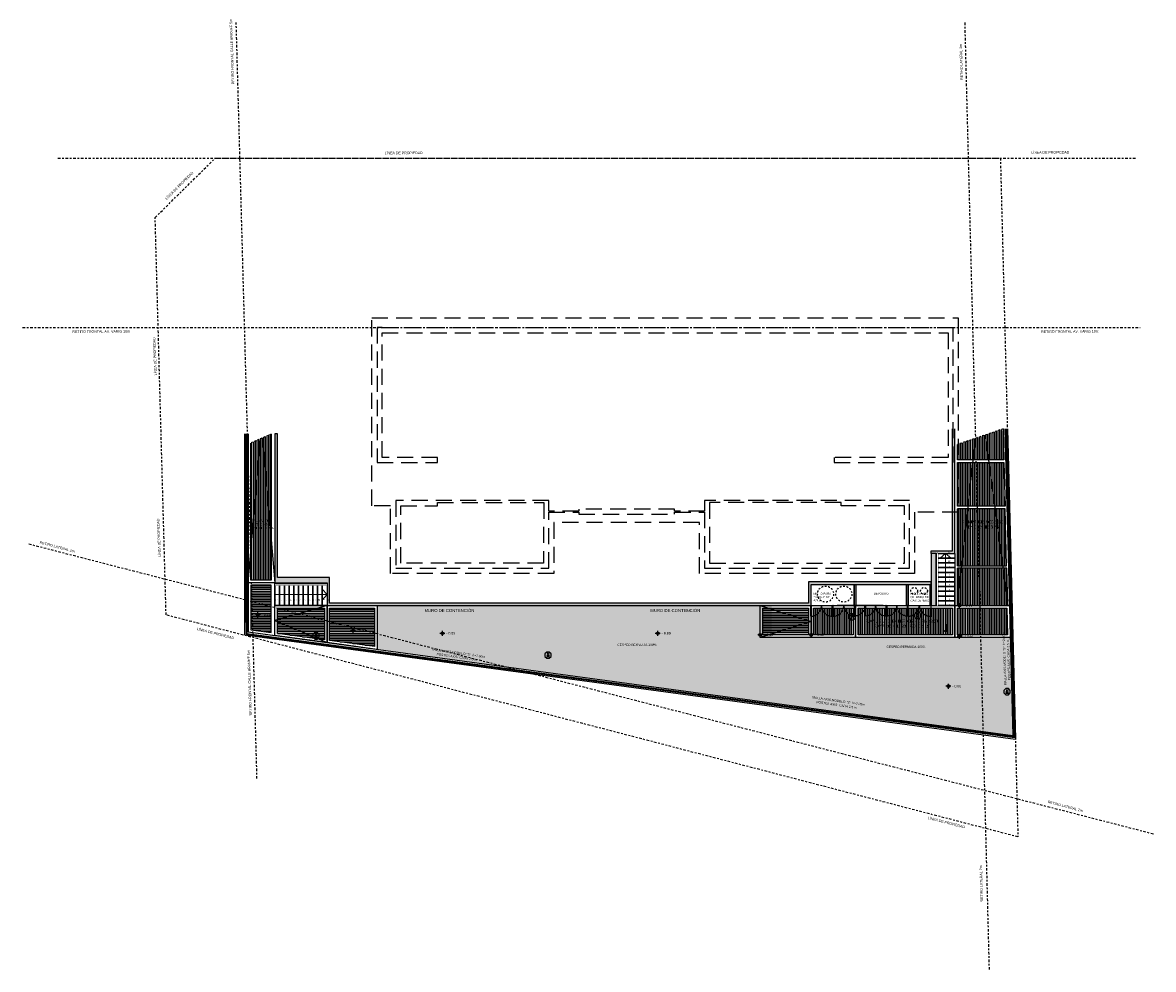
# Model space of a CAD drawing. Header units: metres. Extents: x -4243 to 4656, y 1445 to 4258.
# Tile 2 of 42: x 4441 to 4508, y 1445 to 1501. Entities that reach past the tile are written whole.
import ezdxf
from ezdxf.enums import TextEntityAlignment as Align

# ---------------------------------------------------------------- set-up
doc = ezdxf.new("R2010")
doc.units = ezdxf.units.M
doc.header["$LTSCALE"] = 0.3
doc.set_wipeout_variables(frame=1)
for name, pattern in [('DASHDOT', [1, 0.5, -0.25, 0, -0.25]), ('HIDDEN', [9.525, 6.35, -3.175]), ('RAYITAS', [0.375, 0.25, -0.125])]:
    doc.linetypes.add(name, pattern=pattern)
for name, color, linetype in [('- 2 rotulo margenes', 7, 'Continuous'), ('1E-Arq.Carlo', 252, 'Continuous'), ('A HATCH MURO ALB', 252, 'Continuous'), ('A HERRERÍA', 4, 'Continuous'), ('A HORMIGON', 6, 'Continuous'), ('A MURO', 1, 'Continuous'), ('A PAVIMENTO', 253, 'Continuous'), ('A PROYECCION', 8, 'Continuous'), ('A PROYEECIÓN CUBIERTA', 242, 'Continuous'), ('A-ALBA-1', 1, 'Continuous'), ('LÍMITE PADRÓN_RETIROS', 241, 'Continuous'), ('MURO_CONTENCIÓN', 2, 'Continuous'), ('TXT', 3, 'Continuous'), ('TXT 1.100', 3, 'Continuous'), ('TXT 1.75', 3, 'Continuous'), ('TXT COTA', 3, 'Continuous'), ('TXT PLANILLAS', 3, 'Continuous')]:
    doc.layers.add(name, color=color, linetype=linetype)
doc.layers.add('04 gris', color=252, linetype='Continuous', lineweight=13)
doc.layers.add('A_PAVIMENTO EXT_', color=254, linetype='Continuous', lineweight=9)
doc.styles.add('arial', font='arial.ttf')
doc.styles.add('ROMANS', font='romans', dxfattribs={"height": 2})
doc.styles.get("Standard").update_dxf_attribs({"font": 'arial.ttf'})
doc.styles.add('TXT-ANOT', font='arial.ttf')
pattern_1 = [(90, (4496.34429, 1657.79646), (-0.1, 1e-16), [])]
pattern_2 = [(360, (0, -100.00001), (1e-16, 0.1), [])]

# ---------------------------------------------------------------- blocks, each defined once
blk = doc.blocks.new('*U519')
at = {"color": 0, "linetype": 'ByBlock', "ltscale": 0.1}
blk.add_lwpolyline([(0, 0.34), (0.12, 0.34), (0.29, 0.18), (0.29, -0.06), (0.12, -0.23), (0, -0.23), (-0.12, -0.23), (-0.29, -0.06), (-0.29, 0.18), (-0.12, 0.34)], close=True, dxfattribs=at)
at = {"color": 0, "style": 'ROMANS', "width": 1.1}
blk.add_text('H', height=0.15, dxfattribs=at).set_placement((-0.09, 0.11))
at = {"color": 0, "linetype": 'ByBlock', "style": 'ROMANS', "width": 1.05}
blk.add_attdef('NRO', text='', height=0.15, dxfattribs=at).set_placement((0, -0.03), align=Align.MIDDLE)
blk = doc.blocks.new('NIVEL')
h = blk.add_hatch(color=256)
h.paths.add_polyline_path([(0, 0.078, 0.414214), (-0.078, 0), (0, 0)])
h.paths.add_polyline_path([(0.078, 0), (0, 0), (0, -0.078, 0.414214)])
for p, q in [((0.148, 0), (-0.148, 0)), ((0, -0.148), (0, 0.148))]:
    blk.add_line(p, q)
blk.add_circle((0, 0), 0.0782)
at = {"style": 'arial'}
blk.add_attdef('NIVEL', (0.225, -0.068), '', height=0.15, dxfattribs=at)
blk = doc.blocks.new('Terreno aeroparque')
blk.add_lwpolyline([(-44.872, -0.629), (-44.872, -0.629)])
at = {"layer": 'LÍMITE PADRÓN_RETIROS', "linetype": 'DASHDOT'}
for p, q in [((-43.883, -36.651), (-45.109, 8)), ((-2.107, 8), (-0.666, -47.917)), ((9.032, -39.925), (-57.367, -22.8))]:
    blk.add_line(p, q, dxfattribs=at)
for points in [[(-55.633, 0), (8.003, 0)], [(-49.894, -3.51), (-46.341, 0), (0, 0), (1.034, -40.092), (-49.249, -26.985), (-49.894, -3.51)], [(-57.719, -10), (8.261, -10)]]:
    blk.add_lwpolyline(points, dxfattribs=at)
at = {"layer": '- 2 rotulo margenes', "char_height": 0.15, "attachment_point": 1}
for s, width, insert, rotation in [('RETIRO FRONTAL CALLE BRANIFF 5m', 4.56631, (-45.375, 4.36), 91.91384), ('RETIRO LATERAL 2m', 3.62537, (-2.357, 4.615), 91.57807), ('LÍNEA DE PROPIEDAD ', 4.46161, (-36.35, 0.373), 0.29729), ('LÍNEA DE PROPIEDAD ', 4.46161, (1.824, 0.404), 0.29729), ('LÍNEA DE PROPIEDAD ', 4.46161, (-49.312, -2.365), 44.90123), ('RETIRO FRONTAL AV. VARIG 10m ', 3.62537, (-54.779, -10.177), 0.29729), ('RETIRO FRONTAL AV. VARIG 10m ', 3.62537, (2.406, -10.177), 0.29729), ('LÍNEA DE PROPIEDAD ', 4.46161, (-49.941, -12.84), 92.41495), ('LÍNEA DE PROPIEDAD ', 4.46161, (-49.705, -23.542), 92.41495), ('RETIRO LATERAL 2m', 3.62537, (-56.686, -22.618), 345.20853), ('LÍNEA DE PROPIEDAD ', 4.46161, (-47.402, -27.722), 345.61564), ('RETIRO FRONTAL CALLE BRANIFF 5m', 4.56631, (-44.332, -32.921), 91.91384), ('RETIRO LATERAL 2m', 3.62537, (2.821, -37.94), 345.20853), ('LÍNEA DE PROPIEDAD ', 4.46161, (-4.257, -38.887), 345.61564), ('RETIRO LATERAL 2m', 3.62537, (-1.174, -43.907), 91.57807)]:
    blk.add_mtext_dynamic_manual_height_columns(s, width=width, gutter_width=12.5, heights=[0], dxfattribs=dict(at, insert=insert, rotation=rotation))
blk = doc.blocks.new('FLECHA')
at = {"layer": 'TXT', "ltscale": 0.3}
for points in [[(2941.578, 1071.659), (2941.578, 1071.202)], [(2941.486, 1071.286), (2941.578, 1071.202), (2941.661, 1071.293)]]:
    blk.add_lwpolyline(points, dxfattribs=at)
blk = doc.blocks.new('Pav 3')
at = {"layer": 'A PAVIMENTO'}
h = blk.add_hatch(dxfattribs=at)
h.set_pattern_fill('_USER', color=256, scale=0.1, pattern_type=0)
h.set_pattern_definition([(360, (-4496.86439, -1566.4408), (6e-17, 0.1), [])])
h.paths.add_polyline_path([(-8.64, -0.15), (-11.34, -0.15), (-11.34, -1.731), (-8.64, -1.731)])
h = blk.add_hatch(dxfattribs=at)
h.set_pattern_fill('_USER', color=256, scale=0.1, angle=90, pattern_type=0)
h.set_pattern_definition([(90, (-6.00936, -1.73055), (-0.1, 6e-17), [])])
h.paths.add_polyline_path([(-8.34, -0.15), (-6.009, -0.15), (-6.009, -1.731), (-8.34, -1.731)])
h = blk.add_hatch(dxfattribs=at)
h.set_pattern_fill('_USER', color=256, scale=0.1, angle=90, pattern_type=0)
h.set_pattern_definition([(90, (-0.15, -1.73055), (-0.1, 6e-17), [])])
h.paths.add_polyline_path([(-5.709, -0.15), (-0.15, -0.15), (-0.15, -1.731), (-5.709, -1.731)])
h = blk.add_hatch(dxfattribs=at)
h.set_pattern_fill('_USER', color=256, scale=0.1, angle=90, pattern_type=0)
h.set_pattern_definition([(90, (0.14999, 16.36977), (-0.1, 6e-17), [])])
h.paths.add_polyline_path([(0.15, -0.15), (3.071, -0.15), (3.111, -1.731), (0.15, -1.731)])
at = {"layer": 'A HERRERÍA', "color": 252}
blk.add_lwpolyline([(0.15, -0.15), (3.071, -0.15), (3.111, -1.731), (0.15, -1.731)], close=True, dxfattribs=at)
at = {"layer": 'A PAVIMENTO'}
for points in [[(-8.49, 0), (-5.859, 0), (-5.859, -1.881), (-8.49, -1.881)], [(-5.859, 0), (0, 0), (0, -1.881), (-5.859, -1.881)], [(0, 0), (3.217, 0), (3.265, -1.881), (0, -1.881)], [(-8.34, -0.15), (-6.009, -0.15), (-6.009, -1.731), (-8.34, -1.731)], [(-5.709, -0.15), (-0.15, -0.15), (-0.15, -1.731), (-5.709, -1.731)], [(0.15, -0.15), (3.071, -0.15), (3.111, -1.731), (0.15, -1.731)]]:
    blk.add_lwpolyline(points, close=True, dxfattribs=at)
at = {"layer": 'A PROYECCION'}
for points in [[(-8.49, -1.881), (-11.49, -1.881), (-11.49, 0), (-8.49, 0)], [(-8.64, -1.731), (-11.34, -1.731), (-11.34, -0.15), (-8.64, -0.15)]]:
    blk.add_lwpolyline(points, close=True, dxfattribs=at)
blk.add_lwpolyline([(-11.49, 0), (-8.49, -0.94), (-11.49, -1.881)], dxfattribs=at)
at = {"layer": 'TXT 1.100'}
for p, values in [((0.275, 0), {'NIVEL': '- 0.66'}), ((-11.488, -1.731), {'NIVEL': '- 0.85'}), ((-8.49, -1.731), {'NIVEL': '- 0.69'}), ((0.275, -1.817), {'NIVEL': '- 0.69'})]:
    blk.add_blockref('NIVEL', p, dxfattribs=at).add_auto_attribs(values)
at = {"layer": 'TXT COTA'}
blk.add_blockref('FLECHA', (-2942.11, -1072.762), dxfattribs=at)
at = {"layer": 'TXT', "ltscale": 0.3, "insert": (-3.124, -1.074), "char_height": 0.18, "width": 4.60697, "attachment_point": 5, "rotation": 0.01162, "style": 'TXT-ANOT'}
blk.add_mtext('PAVIMENTO EXTERIOR HORMIGÓN RAYADO Y LISO. PEND.: 1%', dxfattribs=at)
blk = doc.blocks.new('Escalera 2')
for points in [[(-1.1, 2.8), (-1.1, 3.08), (0, 3.08), (0, 2.8)], [(-1.1, 2.52), (-1.1, 2.8), (0, 2.8), (0, 2.52)], [(-1.1, 2.24), (-1.1, 2.52), (0, 2.52), (0, 2.24)], [(-1.1, 1.96), (-1.1, 2.24), (0, 2.24), (0, 1.96)], [(-1.1, 1.68), (-1.1, 1.96), (0, 1.96), (0, 1.68)], [(-1.1, 1.4), (-1.1, 1.68), (0, 1.68), (0, 1.4)], [(-1.1, 1.12), (-1.1, 1.4), (0, 1.4), (0, 1.12)], [(-1.1, 0.84), (-1.1, 1.12), (0, 1.12), (0, 0.84)], [(-1.1, 0.56), (-1.1, 0.84), (0, 0.84), (0, 0.56)], [(-1.1, 0.28), (-1.1, 0.56), (0, 0.56), (0, 0.28)], [(-1.1, 0), (-1.1, 0.28), (0, 0.28), (0, 0)]]:
    blk.add_lwpolyline(points, close=True)
at = {"layer": '04 gris'}
for p, q in [((-0.55, 3.08), (-0.875, 2.8)), ((-0.55, 0), (-0.55, 3.08)), ((-0.55, 3.08), (-0.225, 2.8))]:
    blk.add_line(p, q, dxfattribs=at)
at = {"layer": 'TXT', "ltscale": 0.3, "char_height": 0.09, "width": 0.3164, "attachment_point": 5, "rotation": 0.01162, "style": 'TXT-ANOT'}
for s, insert in [('12', (-0.328, 3.178)), ('11', (-0.328, 2.898)), ('10', (-0.328, 2.618)), ('9', (-0.328, 2.338)), ('8', (-0.328, 2.058)), ('7', (-0.328, 1.778)), ('6', (-0.328, 1.498)), ('4', (-0.328, 0.938)), ('5', (-0.328, 1.218)), ('3', (-0.328, 0.658)), ('2', (-0.328, 0.378)), ('1', (-0.328, 0.098))]:
    blk.add_mtext(s, dxfattribs=dict(at, insert=insert))
blk = doc.blocks.new('Escalera')
for points in [[(0, 0), (0.28, 0), (0.28, -1.299), (0, -1.299)], [(0.28, 0), (0.56, 0), (0.56, -1.299), (0.28, -1.299)], [(0.56, 0), (0.84, 0), (0.84, -1.299), (0.56, -1.299)], [(0.84, 0), (1.12, 0), (1.12, -1.299), (0.84, -1.299)], [(1.12, 0), (1.4, 0), (1.4, -1.299), (1.12, -1.299)], [(1.4, 0), (1.68, 0), (1.68, -1.299), (1.4, -1.299)], [(1.96, 0), (2.24, 0), (2.24, -1.299), (1.96, -1.299)], [(2.24, 0), (2.52, 0), (2.52, -1.299), (2.24, -1.299)], [(2.52, 0), (2.8, 0), (2.8, -1.299), (2.52, -1.299)], [(2.8, 0), (3.08, 0), (3.08, -1.299), (2.8, -1.299)], [(1.68, 0), (1.96, 0), (1.96, -1.299), (1.68, -1.299)]]:
    blk.add_lwpolyline(points, close=True)
at = {"layer": '04 gris'}
for p, q in [((0, -0.649), (3.08, -0.649)), ((3.08, -0.649), (2.8, -0.325)), ((3.08, -0.649), (2.8, -0.974))]:
    blk.add_line(p, q, dxfattribs=at)
at = {"layer": 'TXT', "ltscale": 0.3, "char_height": 0.09, "width": 0.3164, "attachment_point": 5, "rotation": 270.01162, "style": 'TXT-ANOT'}
for s, insert in [('1', (0.098, -0.971)), ('2', (0.378, -0.97)), ('3', (0.658, -0.971)), ('4', (0.938, -0.97)), ('5', (1.218, -0.97)), ('6', (1.498, -0.971)), ('7', (1.778, -0.97)), ('8', (2.058, -0.971)), ('9', (2.338, -0.97)), ('10', (2.618, -0.97)), ('11', (2.898, -0.97)), ('12', (3.178, -0.97))]:
    blk.add_mtext(s, dxfattribs=dict(at, insert=insert))
blk = doc.blocks.new('Pasamanos escalera')
at = {"layer": 'A HERRERÍA'}
for points in [[(0.14, 0), (0.15, 0), (0.15, -0.05), (0.14, -0.05)], [(1.535, 0), (1.545, 0), (1.545, -0.05), (1.535, -0.05)], [(2.969, 0), (2.959, 0), (2.959, -0.05), (2.969, -0.05)], [(0, -0.05), (3.08, -0.05), (3.08, -0.1), (0, -0.1)]]:
    blk.add_lwpolyline(points, close=True, dxfattribs=at)
blk.add_wipeout([(0, -0.05), (3.08, -0.05), (3.08, -0.1), (0, -0.1)]).dxf.layer = 'A HERRERÍA'

msp = doc.modelspace()

# ---------------------------------------------------------------- hatches: boundary and pattern name
at = {"layer": 'A HATCH MURO ALB'}
h = msp.add_hatch(color=251, dxfattribs=at)
h.dxf.hatch_style = 1
h.paths.add_polyline_path([(4494.79429, 1467.84079), (4487.55429, 1467.84079), (4487.55429, 1466.59079), (4459.2812, 1466.5908), (4459.2812, 1468.09091), (4456.20119, 1468.09091), (4456.20119, 1476.58807), (4456.05119, 1476.58807), (4456.05119, 1467.79091), (4459.1312, 1467.79091), (4459.1312, 1466.4408), (4485.37438, 1466.44079), (4488.37438, 1466.44079), (4489.19429, 1466.44079), (4489.22096, 1466.44079), (4487.70429, 1466.44079), (4487.70429, 1467.69079), (4494.79429, 1467.69079)])
h = msp.add_hatch(color=256, dxfattribs=at)
h.dxf.hatch_style = 1
h.paths.add_polyline_path([(4490.24429, 1467.69079), (4490.34429, 1467.69079), (4490.34429, 1466.44079), (4490.24429, 1466.44079)])
h.paths.add_polyline_path([(4493.34429, 1467.69079), (4493.44429, 1467.69079), (4493.44429, 1466.44079), (4493.34429, 1466.44079)])
h.paths.add_polyline_path([(4494.74429, 1467.69079), (4494.79429, 1467.69079), (4494.79429, 1466.44079), (4494.74429, 1466.44079)])
at = {"layer": 'A PAVIMENTO'}
h = msp.add_hatch(dxfattribs=at)
h.set_pattern_fill('_USER', color=256, scale=0.1, angle=-270, pattern_type=0)
h.set_pattern_definition([(90, (0, 0), (-0.1, 9e-17), [])])
h.paths.add_polyline_path([(4455.83144, 1476.57263), (4454.63049, 1476.03636), (4454.63049, 1467.94086), (4455.83144, 1467.94086)])
h = msp.add_hatch(dxfattribs=at)
h.set_pattern_fill('_USER', color=256, scale=0.1, angle=90, pattern_type=0)
h.set_pattern_definition(pattern_1)
h.paths.add_polyline_path([(4499.04151, 1476.8742), (4496.34429, 1475.95672), (4496.34429, 1475.03923), (4499.08882, 1475.03923)])
h = msp.add_hatch(dxfattribs=at)
h.set_pattern_fill('_USER', color=256, scale=0.1, angle=90, pattern_type=0)
h.set_pattern_definition(pattern_1)
h.paths.add_polyline_path([(4499.15938, 1472.30251), (4499.09269, 1474.88923), (4496.34429, 1474.88923), (4496.34429, 1472.30251)])
h = msp.add_hatch(dxfattribs=at)
h.set_pattern_fill('_USER', color=256, scale=0.1, angle=90, pattern_type=0)
h.set_pattern_definition(pattern_1)
h.paths.add_polyline_path([(4496.34429, 1468.79078), (4499.24994, 1468.79021), (4499.16329, 1472.15094), (4496.34429, 1472.15094), (4496.34429, 1471.55094)])
h = msp.add_hatch(dxfattribs=at)
h.set_pattern_fill('_USER', color=256, scale=0.1, angle=90, pattern_type=0)
h.set_pattern_definition(pattern_1)
h.paths.add_polyline_path([(4499.25381, 1468.64021), (4496.34429, 1468.64078), (4496.34429, 1467.79079), (4496.34429, 1467.79079), (4496.34429, 1466.44079), (4499.31052, 1466.44079)])
h = msp.add_hatch(dxfattribs=at)
h.set_pattern_fill('_USER', color=256, scale=0.1, angle=90, pattern_type=0)
h.set_pattern_definition(pattern_1)
h.paths.add_polyline_path([(4499.25381, 1468.64021), (4496.34429, 1468.64078), (4496.34429, 1467.79079), (4496.34429, 1466.44079), (4499.31052, 1466.44079)])
h = msp.add_hatch(dxfattribs=at)
h.set_pattern_fill('_USER', color=256, scale=0.1, pattern_type=0)
h.set_pattern_definition(pattern_2)
h.paths.add_polyline_path([(4455.83144, 1467.64086), (4454.63049, 1467.64086), (4454.63049, 1465.01601), (4455.83144, 1464.83976)])
h = msp.add_hatch(dxfattribs=at)
h.set_pattern_fill('_USER', color=256, scale=0.1, pattern_type=0)
h.set_pattern_definition(pattern_2)
h.paths.add_polyline_path([(4456.2012, 1466.2908), (4458.9812, 1466.2908), (4458.9812, 1464.42594), (4456.2012, 1464.79925)])
h = msp.add_hatch(dxfattribs=at)
h.set_pattern_fill('_USER', color=256, scale=0.1, pattern_type=0)
h.set_pattern_definition([(360, (0, -100), (1e-16, 0.1), [])])
h.paths.add_polyline_path([(4459.2812, 1466.2908), (4461.9332, 1466.2908), (4461.9332, 1464.02594), (4459.2812, 1464.38549)])
at = {"layer": 'A PROYECCION'}
h = msp.add_hatch(color=251, dxfattribs=at)
h.dxf.hatch_style = 1
h.paths.add_polyline_path([(4496.19429, 1469.67079), (4496.19429, 1476.8742), (4496.04429, 1476.8742), (4496.04429, 1469.67079), (4494.79429, 1469.67079), (4494.79429, 1469.52079), (4495.09429, 1469.52079), (4496.19429, 1469.52079)])
h = msp.add_hatch(color=251, dxfattribs=at)
h.dxf.hatch_style = 1
h.paths.add_polyline_path([(4494.79429, 1467.84079), (4494.79429, 1467.84079), (4494.79429, 1467.69079), (4494.79429, 1466.44079), (4495.09429, 1466.44079), (4495.09429, 1469.52079), (4494.79429, 1469.52079)])
at = {"layer": 'A_PAVIMENTO EXT_'}
h = msp.add_hatch(dxfattribs=at)
h.set_pattern_fill('AR-CONC', color=252, scale=0.004)
h.set_pattern_definition([(50, (0, 74.9859), (0.728738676, -0.06375634), [0.0762, -0.8382]), (355, (0, 74.9859), (-0.14097369, 0.76422738), [0.06096, -0.67056234]), (100.451445, (0.0607, 74.9806), (0.58776499, 0.70047101), [0.06476004, -0.71236098]), (46.1842, (0, 75.1891), (1.08431616, -0.16816931), [0.1143, -1.2573]), (96.635558, (0.0904, 75.1751), (0.94961654, 0.9897045), [0.0971401, -1.06854243]), (351.18415, (0, 75.1891), (0.94961654, 0.9897045), [0.09143987, -1.00583893]), (21, (0.1016, 75.1383), (0.606457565, -0.40906079), [0.0762, -0.8382]), (326, (0.1016, 75.1383), (0.24720811, 0.73675186), [0.06096, -0.67056]), (71.451445, (0.15214, 75.1042), (0.85366568, 0.32769108), [0.06476004, -0.71235975]), (37.5, (0, 74.9859), (0.012354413, 0.338220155), [0, -0.662432, 0, -0.68072, 0, -0.6731]), (7.5, (0, 74.9859), (0.26727865, 0.4007223), [0, -0.388112, 0, -0.647192, 0, -0.25654]), (327.5, (-0.22657, 74.9859), (0.54236238, -0.022914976), [0, -0.254, 0, -0.79248, 0, -1.05156]), (317.5, (-0.32817, 74.9859), (0.592516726, 0.101705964), [0, -0.3302, 0, -0.526288, 0, -0.74676])])
h.paths.add_polyline_path([(4499.509, 1464.56024), (4485.37438, 1464.56024), (4485.37438, 1466.44079), (4462.0832, 1466.4408), (4462.0832, 1463.85423), (4499.60967, 1458.76662)])

# ---------------------------------------------------------------- linework, layer by layer
at = {"layer": '1E-Arq.Carlo', "linetype": 'RAYITAS'}
msp.add_line((4492.63574, 1466.44079), (4493.25429, 1466.44079), dxfattribs=at)
at = {"layer": '1E-Arq.Carlo'}
msp.add_line((4493.45429, 1466.44079), (4494.69429, 1466.44079), dxfattribs=at)
at = {"layer": '1E-Arq.Carlo', "linetype": 'HIDDEN'}
for points in [[(4487.66762, 1465.81079), (4487.69429, 1465.81079), (4487.69429, 1466.44079), (4487.66762, 1466.44079)], [(4488.98096, 1465.81079), (4488.95429, 1465.81079), (4488.95429, 1466.44079), (4488.98096, 1466.44079)], [(4488.98096, 1465.81079), (4489.00762, 1465.81079), (4489.00762, 1466.44079), (4488.98096, 1466.44079)], [(4490.29429, 1465.81079), (4490.26762, 1465.81079), (4490.26762, 1466.44079), (4490.29429, 1466.44079)], [(4490.32096, 1465.84079), (4490.29429, 1465.84079), (4490.29429, 1466.44079), (4490.32096, 1466.44079)], [(4490.91429, 1465.84079), (4490.88763, 1465.84079), (4490.88763, 1466.44079), (4490.91429, 1466.44079)], [(4492.11429, 1465.84079), (4492.14096, 1465.84079), (4492.14096, 1466.44079), (4492.11429, 1466.44079)], [(4492.16763, 1465.84079), (4492.14096, 1465.84079), (4492.14096, 1466.44079), (4492.16763, 1466.44079)], [(4493.36763, 1465.84079), (4493.39429, 1465.84079), (4493.39429, 1466.44079), (4493.36763, 1466.44079)], [(4493.42096, 1465.82079), (4493.39429, 1465.82079), (4493.39429, 1466.44079), (4493.42096, 1466.44079)], [(4494.76762, 1465.82079), (4494.79429, 1465.82079), (4494.79429, 1466.44079), (4494.76762, 1466.44079)]]:
    msp.add_lwpolyline(points, close=True, dxfattribs=at)
at = {"layer": '1E-Arq.Carlo'}
for points in [[(4491.95429, 1466.44079), (4489.25429, 1466.44079)], [(4492.04429, 1466.44079), (4493.34429, 1466.44079)], [(4493.44429, 1466.44079), (4494.74429, 1466.44079)]]:
    msp.add_lwpolyline(points, dxfattribs=at)
at = {"layer": '1E-Arq.Carlo', "linetype": 'RAYITAS'}
for centre, radius in [((4488.55777, 1467.11884), 0.475), ((4489.63669, 1467.11884), 0.475), ((4493.78894, 1467.30299), 0.20059), ((4494.37121, 1467.30299), 0.20059)]:
    msp.add_circle(centre, radius, dxfattribs=at)
at = {"layer": '1E-Arq.Carlo', "linetype": 'HIDDEN'}
for centre, radius, start, end in [((4487.67984, 1466.45528), 0.64461, 268.9138319, 358.7115069), ((4488.96874, 1466.45528), 0.64461, 181.2884931, 271.0861681), ((4488.99318, 1466.45528), 0.64461, 268.9138319, 358.7115069), ((4490.28207, 1466.45528), 0.64461, 181.2884931, 271.0861681), ((4490.30953, 1466.41918), 0.5785, 271.1324163, 2.1411076), ((4490.92518, 1466.43002), 0.58933, 268.9417991, 358.4542986), ((4492.10341, 1466.43002), 0.58933, 181.5457014, 271.0582009), ((4492.17851, 1466.43002), 0.58933, 268.9417991, 358.4542986), ((4493.35674, 1466.43002), 0.58933, 181.5457014, 271.0582009), ((4493.44577, 1466.46947), 0.64916, 267.8095869, 357.4676561), ((4494.74281, 1466.46947), 0.64916, 182.5323439, 272.1904131)]:
    msp.add_arc(centre, radius, start, end, dxfattribs=at)
at = {"layer": 'A HERRERÍA'}
for p, q in [((4454.34817, 1476.58807), (4454.34817, 1464.75445)), ((4454.39817, 1476.58807), (4454.39817, 1464.79818)), ((4499.67, 1458.70967), (4499.20165, 1476.8742)), ((4499.71131, 1458.65366), (4499.24152, 1476.8742)), ((4454.30997, 1471.35523), (4454.30997, 1465.53882)), ((4454.35997, 1471.35523), (4454.35997, 1465.58181)), ((4454.34817, 1464.75445), (4499.71131, 1458.65366)), ((4454.39817, 1464.79818), (4499.67, 1458.70967))]:
    msp.add_line(p, q, dxfattribs=at)
at = {"layer": 'A HERRERÍA', "color": 2}
msp.add_lwpolyline([(4495.09429, 1469.52079), (4494.79429, 1469.52079), (4494.79429, 1467.84079), (4494.79429, 1466.44079), (4495.09429, 1466.44079), (4495.09429, 1469.52079)], dxfattribs=at)
at = {"layer": 'A HERRERÍA', "color": 252}
msp.add_lwpolyline([(4499.25381, 1468.64021), (4496.34429, 1468.64078), (4496.34429, 1467.79079), (4496.34429, 1467.79079), (4496.34429, 1466.44079), (4499.31052, 1466.44079)], close=True, dxfattribs=at)
msp.add_lwpolyline([(4499.25381, 1468.64021), (4496.34429, 1468.64078), (4496.34429, 1467.79079), (4496.34429, 1467.79079), (4496.34429, 1466.44079), (4499.31052, 1466.44079)], close=True, dxfattribs=at)
for points in [[(4456.0512, 1467.79086), (4456.0512, 1466.4408)], [(4459.1312, 1467.79086), (4459.1312, 1466.4408)], [(4495.09429, 1466.44079), (4496.19429, 1466.44079)]]:
    msp.add_lwpolyline(points, dxfattribs=at)
at = {"layer": 'A HORMIGON'}
for p, q in [((4454.28049, 1476.58807), (4454.28049, 1465.44215)), ((4454.48049, 1476.58807), (4454.48049, 1464.88497)), ((4499.1427, 1476.8742), (4499.60967, 1458.76653)), ((4499.29274, 1476.8742), (4499.76547, 1458.54367)), ((4454.39049, 1471.45089), (4454.39049, 1465.61411)), ((4454.28034, 1464.71028), (4499.76478, 1458.54367)), ((4454.48049, 1464.88497), (4499.60967, 1458.76653))]:
    msp.add_line(p, q, dxfattribs=at)
msp.add_lwpolyline([(4454.28049, 1464.71026), (4454.28049, 1476.58807)], dxfattribs=at)
msp.add_lwpolyline([(4454.39049, 1471.45089), (4454.28049, 1471.45089), (4454.28049, 1471.35523), (4454.39049, 1471.35523)], close=True, dxfattribs=at)
at = {"layer": 'A MURO'}
for points in [[(4490.24429, 1467.69079), (4490.24429, 1466.44079)], [(4490.34429, 1467.69079), (4490.34429, 1466.44079)], [(4493.34429, 1467.69079), (4493.34429, 1466.44079)], [(4493.44429, 1467.69079), (4493.44429, 1466.44079)], [(4494.74429, 1467.69079), (4494.74429, 1466.44079)]]:
    msp.add_lwpolyline(points, dxfattribs=at)
at = {"layer": 'A PAVIMENTO'}
for points in [[(4455.83144, 1476.57263), (4455.83144, 1467.94086), (4454.63049, 1467.94086), (4454.63049, 1476.03636)], [(4499.04151, 1476.8742), (4499.08882, 1475.03923), (4496.34429, 1475.03923), (4496.34429, 1475.95672)], [(4454.48049, 1467.79086), (4455.19862, 1476.29005)], [(4455.32817, 1476.3479), (4456.0512, 1467.79086)], [(4496.34429, 1474.88923), (4499.09269, 1474.88923), (4499.15938, 1472.30251), (4496.34429, 1472.30251), (4496.34429, 1474.88923)], [(4456.05119, 1472.63912), (4456.05119, 1467.79086), (4454.48049, 1467.79086), (4454.48049, 1472.63912)], [(4499.1507, 1472.63912), (4499.15938, 1472.30251), (4496.34429, 1472.30251), (4496.34429, 1472.63912)], [(4496.34429, 1468.79078), (4499.24994, 1468.79021), (4499.16329, 1472.15094), (4496.34429, 1472.15094), (4496.34429, 1471.55094), (4496.34429, 1471.55094), (4496.34429, 1468.79078)], [(4496.34429, 1468.79078), (4499.24994, 1468.79021), (4499.16329, 1472.15094), (4496.34429, 1472.15094), (4496.34429, 1471.55094), (4496.34429, 1471.55094), (4496.34429, 1468.79078)]]:
    msp.add_lwpolyline(points, dxfattribs=at)
for points in [[(4456.0512, 1467.79086), (4454.48049, 1467.79086), (4454.48049, 1464.88497), (4456.0512, 1464.66805)], [(4455.83144, 1467.64086), (4454.63049, 1467.64086), (4454.63049, 1465.01601), (4455.83144, 1464.83976)]]:
    msp.add_lwpolyline(points, close=True, dxfattribs=at)
at = {"layer": 'A PROYECCION'}
for points in [[(4496.34429, 1466.44079), (4497.40217, 1476.31656)], [(4497.97257, 1476.51059), (4499.31052, 1466.44079)], [(4496.19429, 1466.44079), (4496.19429, 1468.40079)], [(4456.0512, 1466.4408), (4458.0112, 1466.4408)], [(4459.1312, 1466.4408), (4456.0512, 1465.55442), (4459.1312, 1464.25445)], [(4458.0112, 1466.4408), (4459.1312, 1466.4408), (4459.1312, 1464.25445), (4456.0512, 1464.66805), (4456.0512, 1466.4408)]]:
    msp.add_lwpolyline(points, dxfattribs=at)
for points in [[(4456.2012, 1466.2908), (4458.9812, 1466.2908), (4458.9812, 1464.42594), (4456.2012, 1464.79925)], [(4459.1312, 1466.4408), (4462.0832, 1466.4408), (4462.0832, 1463.85423), (4459.1312, 1464.25445)], [(4459.2812, 1466.2908), (4461.9332, 1466.2908), (4461.9332, 1464.02594), (4459.2812, 1464.38549)]]:
    msp.add_lwpolyline(points, close=True, dxfattribs=at)
at = {"layer": 'A PROYEECIÓN CUBIERTA', "linetype": 'HIDDEN', "ltscale": 0.5}
msp.add_lwpolyline([(4496.39429, 1483.4392), (4496.39429, 1471.95093), (4493.81427, 1471.95093), (4493.81427, 1468.34086), (4481.11624, 1468.34086), (4481.11624, 1471.3392), (4472.51904, 1471.3392), (4472.51904, 1468.34086), (4462.88352, 1468.34086), (4462.87445, 1472.33943), (4461.77445, 1472.33943), (4461.77445, 1483.43915), (4496.39429, 1483.43915)], dxfattribs=at)
for points in [[(4489.06353, 1474.8892), (4496.09429, 1474.8892), (4496.09429, 1482.83921), (4462.38353, 1482.83921), (4462.38353, 1482.86921), (4462.08353, 1482.8692), (4462.0832, 1474.8892), (4465.65353, 1474.8892), (4465.65349, 1475.1892), (4462.38356, 1475.18916), (4462.38356, 1482.5392), (4495.79429, 1482.5392), (4495.79429, 1475.18921), (4489.06353, 1475.1892)], [(4463.18307, 1472.63922), (4463.18307, 1468.6392), (4472.21904, 1468.63924), (4472.21904, 1471.9642), (4473.98904, 1471.9642), (4473.98904, 1471.8392), (4479.64625, 1471.8392), (4479.64625, 1471.9642), (4481.41624, 1471.9642), (4481.41624, 1468.63924), (4493.51427, 1468.63923), (4493.51427, 1472.63917), (4481.41624, 1472.63917), (4481.41624, 1472.0142), (4479.64625, 1472.0142), (4479.64625, 1472.1392), (4473.98904, 1472.1392), (4473.98904, 1472.0142), (4472.21904, 1472.0142), (4472.21904, 1472.6392)], [(4463.48288, 1472.33921), (4465.65288, 1472.33921), (4465.65288, 1472.51921), (4471.91951, 1472.51818), (4471.91839, 1468.93921), (4463.48288, 1468.93921)], [(4493.21427, 1472.33925), (4489.47874, 1472.33917), (4489.47874, 1472.51923), (4481.71624, 1472.51926), (4481.71624, 1468.93924), (4493.21427, 1468.93924)]]:
    msp.add_lwpolyline(points, close=True, dxfattribs=at)
at = {"layer": 'A PROYEECIÓN CUBIERTA', "linetype": 'RAYITAS'}
for points in [[(4455.83144, 1476.57263), (4454.63049, 1476.03636)], [(4499.04151, 1476.8742), (4496.34429, 1475.95672)]]:
    msp.add_lwpolyline(points, dxfattribs=at)
at = {"layer": 'A-ALBA-1'}
for points in [[(4490.24429, 1467.69079), (4490.34429, 1467.69079), (4490.34429, 1466.44079), (4490.24429, 1466.44079)], [(4493.34429, 1467.69079), (4493.44429, 1467.69079), (4493.44429, 1466.44079), (4493.34429, 1466.44079)]]:
    msp.add_lwpolyline(points, close=True, dxfattribs=at)
at = {"layer": 'MURO_CONTENCIÓN'}
for points in [[(4494.79429, 1467.84079), (4487.55429, 1467.84079), (4487.55429, 1466.59079), (4459.2812, 1466.5908), (4459.2812, 1468.09091), (4456.20119, 1468.09091), (4456.20119, 1476.58807), (4456.05119, 1476.58807), (4456.05119, 1467.79091), (4459.1312, 1467.79091), (4459.1312, 1466.4408), (4487.70429, 1466.44079), (4487.70429, 1467.69079), (4494.79429, 1467.69079), (4494.79429, 1467.84079)], [(4494.79429, 1469.52079), (4494.79429, 1469.67079), (4496.04429, 1469.67079), (4496.04429, 1476.8742)], [(4495.09429, 1469.52079), (4496.19429, 1469.52079), (4496.19429, 1469.52079), (4496.19429, 1476.8742)]]:
    msp.add_lwpolyline(points, dxfattribs=at)

# ---------------------------------------------------------------- block references
for name, p in [('Terreno aeroparque', (4498.87958, 1492.86924)), ('Escalera 2', (4496.19429, 1466.4408)), ('Escalera', (4456.05119, 1467.73929))]:
    msp.add_blockref(name, p)
at = {"layer": 'A PAVIMENTO', "color": 67, "true_color": 0x727430}
msp.add_blockref('Pav 3', (4496.19431, 1466.44079), dxfattribs=at)
at = {"layer": 'TXT 1.100'}
for p, values in [((4496.46903, 1466.44079), {'NIVEL': '- 0.66'}), ((4455.05271, 1465.89293), {'NIVEL': '- 0.66'}), ((4460.67032, 1464.97389), {'NIVEL': '- 0.85'}), ((4465.94192, 1464.79978), {'NIVEL': '- 0.85'}), ((4478.65666, 1464.79978), {'NIVEL': '- 0.85'}), ((4478.65666, 1464.79973), {'NIVEL': '- 2.60'}), ((4495.81368, 1461.67413), {'NIVEL': '- 0.85'})]:
    msp.add_blockref('NIVEL', p, dxfattribs=at).add_auto_attribs(values)
at = {"layer": 'TXT PLANILLAS', "extrusion": (0, 0, -1)}
ref = msp.add_blockref('*U519', (-4490.11509, 1465.73992), dxfattribs=dict(at, xscale=0.65, yscale=0.65, zscale=-0.65))
ref.add_attrib('NRO', '21', dxfattribs={"layer": '0', "color": 0, "linetype": 'ByBlock', "ltscale": 0.5, "height": 0.0975, "rotation": 180, "style": 'ROMANS', "text_generation_flag": 6, "width": 1.05}).set_placement((4490.11509, 1465.72231), align=Align.MIDDLE)
ref = msp.add_blockref('*U519', (-4493.99867, 1465.82143), dxfattribs=dict(at, xscale=0.65, yscale=0.65, zscale=-0.65))
ref.add_attrib('NRO', '21', dxfattribs={"layer": '0', "color": 0, "linetype": 'ByBlock', "ltscale": 0.5, "height": 0.0975, "rotation": 180, "style": 'ROMANS', "text_generation_flag": 6, "width": 1.05}).set_placement((4493.99867, 1465.80382), align=Align.MIDDLE)
ref = msp.add_blockref('*U519', (-4458.48405, 1464.60561), dxfattribs=dict(at, xscale=0.65, yscale=0.65, zscale=-0.65))
ref.add_attrib('NRO', '20', dxfattribs={"layer": '0', "color": 0, "linetype": 'ByBlock', "ltscale": 0.5, "height": 0.0975, "rotation": 180, "style": 'ROMANS', "text_generation_flag": 6, "width": 1.05}).set_placement((4458.48405, 1464.588), align=Align.MIDDLE)
ref = msp.add_blockref('*U519', (-4472.17453, 1463.47444), dxfattribs=dict(at, xscale=0.65, yscale=0.65, zscale=-0.65))
ref.add_attrib('NRO', '20', dxfattribs={"layer": '0', "color": 0, "linetype": 'ByBlock', "ltscale": 0.5, "height": 0.0975, "rotation": 180, "style": 'ROMANS', "text_generation_flag": 6, "width": 1.05}).set_placement((4472.17453, 1463.45683), align=Align.MIDDLE)
ref = msp.add_blockref('*U519', (-4499.27158, 1461.31626), dxfattribs=dict(at, xscale=0.65, yscale=0.65, zscale=-0.65))
ref.add_attrib('NRO', '20', dxfattribs={"layer": '0', "color": 0, "linetype": 'ByBlock', "ltscale": 0.5, "height": 0.0975, "rotation": 180, "style": 'ROMANS', "text_generation_flag": 6, "width": 1.05}).set_placement((4499.27158, 1461.29865), align=Align.MIDDLE)

# ---------------------------------------------------------------- texts
at = {"layer": 'TXT', "ltscale": 0.3, "attachment_point": 5, "rotation": 0.0116215, "style": 'TXT-ANOT'}
for s, insert, char_height, width in [('RAMPA DE \\PACCESO\\PPENDIENTE 10%', (4455.27109, 1471.23679), 0.1270023, 3.2505326), ('RAMPA DE ACCESO\\PPENDIENTE 8.7%', (4497.81791, 1471.22834), 0.18, 4.6069722), ('MURO DE CONTENCIÓN', (4466.35738, 1466.14643), 0.18, 4.6069722), ('MURO DE CONTENCIÓN', (4466.35738, 1466.14643), 0.18, 4.6069722), ('MURO DE CONTENCIÓN', (4479.68576, 1466.14643), 0.18, 4.6069722)]:
    msp.add_mtext(s, dxfattribs=dict(at, insert=insert, char_height=char_height, width=width))
at = {"layer": 'TXT', "char_height": 0.135, "attachment_point": 5, "style": 'TXT-ANOT'}
for s, width, insert, rotation in [('MALLA AXIS MODELO "S"  h=2.00m', 5.9204251, (4499.12143, 1463.30159), 91.9846118), ('MALLA AXIS MODELO "S"  h=2.00m', 5.9204251, (4466.90593, 1463.63584), 351.8462298), ('POSTES AXIS  CADA 2.5 m', 6.3962804, (4499.36659, 1463.22768), 91.9846118), ('POSTES AXIS  CADA 2.5 m', 6.3962804, (4466.79002, 1463.40752), 351.8462298), ('MALLA AXIS MODELO "S"  h=2.00m', 5.9204251, (4489.32738, 1460.80395), 351.8462298), ('POSTES AXIS  CADA 2.5 m', 6.3962804, (4489.21147, 1460.57563), 351.8462298)]:
    msp.add_mtext_dynamic_manual_height_columns(s, width=width, gutter_width=0.000625, heights=[0], dxfattribs=dict(at, insert=insert, rotation=rotation))
for insert in [(4477.3955, 1464.1263, 0.5), (4493.28551, 1464.0044)]:
    msp.add_mtext_dynamic_manual_height_columns(' CÉSPED BERMUDA 100%', width=4.0910464, gutter_width=0.000625, heights=[0], dxfattribs=dict(at, insert=insert))
at = {"layer": 'TXT 1.75', "ltscale": 0.3, "char_height": 0.12, "attachment_point": 7, "rotation": 0.0116139, "style": 'arial'}
for s, insert in [('NICHO PARA TANQUE DE AGUA', (4487.84425, 1466.68057)), ('DEPÓSITO', (4491.40884, 1467.08607)), ('NICHO PARA CILINDRO DE GAS DE 45KG', (4493.5742, 1466.67585))]:
    msp.add_mtext_dynamic_manual_height_columns(s, width=1.2153075, gutter_width=0.0625, heights=[1.14799], dxfattribs=dict(at, insert=insert))

# ---------------------------------------------------------------- next in the draw order: block references
at = {"layer": 'A HERRERÍA', "xscale": -1, "rotation": 90}
msp.add_blockref('Pasamanos escalera', (4495.09429, 1469.5209), dxfattribs=at)
at = {"layer": 'A HERRERÍA'}
msp.add_blockref('Pasamanos escalera', (4456.05119, 1467.73932), dxfattribs=at)

# ---------------------------------------------------------------- next in the draw order: linework, layer by layer
at = {"layer": 'A-ALBA-1'}
msp.add_lwpolyline([(4494.74429, 1467.69079), (4494.79429, 1467.69079), (4494.79429, 1466.44079), (4494.74429, 1466.44079)], close=True, dxfattribs=at)

doc.saveas('drawing.dxf')
